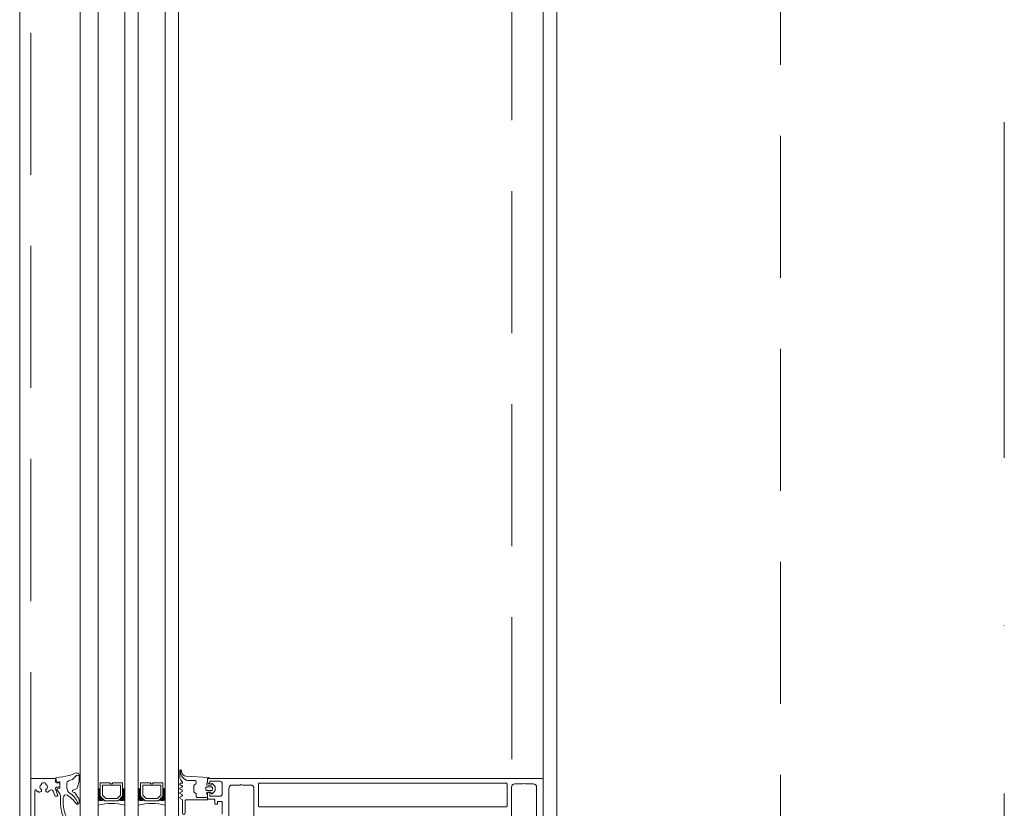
# Model space of a CAD drawing. Header units: millimetres. Extents: x 213386 to 459888, y 74252 to 208052.
# Tile 60 of 256: x 373037 to 373477, y 147976 to 148329. Entities that reach past the tile are written whole.
import ezdxf

# ---------------------------------------------------------------- set-up
doc = ezdxf.new("R2010")
doc.units = ezdxf.units.MM
doc.linetypes.add('CK_Čerchovaná 50', pattern=[6, 3, -1.5, 0, -1.5])
doc.linetypes.add('ČÁRKOVANÁ', pattern=[19.05, 12.7, -6.35])
doc.layers.add('FASÁDA DETAILNÍ', color=255, linetype='Continuous', lineweight=0)
doc.layers.add('TENKA', color=255, linetype='Continuous', lineweight=0)

# ---------------------------------------------------------------- blocks, each defined once
blk = doc.blocks.new('284336')
for points in [[(-0.7, -9.6), (-10, -9.6, 0.414511), (-10.51, -10.11), (-10.51, -15.51, -1), (-11.69, -15.51), (-11.69, -9.6), (-12.69, -8.95, -0.668884), (-12.6, -8.23), (-11.99, -8.01, 0.766384), (-11.99, -7.21), (-12.6, -6.99, -0.76831), (-12.6, -6.23), (-11.99, -6.01, 0.766384), (-11.99, -5.21), (-12.6, -4.99, -0.76831), (-12.6, -4.23), (-11.99, -4.01, 0.766384), (-11.99, -3.21), (-12.6, -2.99, -0.877523), (-12.5, -2.22), (-12.1, -2.22, 0.698129), (-11.83, -1.5, -0.220231), (-12.89, 0.78), (-12.89, 3.45, -0.157143), (-12.82, 3.68), (-12.69, 3.42, -0.067482), (-12.48, 2.53, 0.393136), (-8.66, -1.02), (-6.1, -1.02, -0.414214), (-5.61, -1.51), (-5.61, -2.22, -0.267949), (-5.85, -2.65), (-6.35, -2.93, 0.267949), (-6.61, -3.38), (-6.61, -5.84, 0.267949), (-6.35, -6.29), (-5.85, -6.57, -0.267949), (-5.61, -7), (-5.61, -8.11, 0.414215), (-5.1, -8.62), (-0.41, -8.62), (-0.41, -9.31, -0.414212), (-0.7, -9.6)], [(-0.41, 0), (-0.41, -2, 0.990243), (-0.4, -3.02), (0.9, -3.02, 0.414214), (1.21, -2.71), (1.21, -2.61, -0.668123), (1.71, -2.4), (2.75, -3.45, -0.199004), (2.89, -3.79), (2.89, -5.43, -0.199038), (2.75, -5.77), (1.71, -6.82, -0.668191), (1.21, -6.61), (1.21, -6.51, 0.414214), (0.9, -6.2), (-0.4, -6.2, 0.990269), (-0.41, -7.22), (-0.41, -8.6), (-5.1, -8.6, -0.414215), (-5.59, -8.11), (-5.59, -7, 0.267949), (-5.84, -6.56), (-6.34, -6.27, -0.267949), (-6.59, -5.84), (-6.59, -3.38, -0.267949), (-6.34, -2.95), (-5.84, -2.66, 0.267949), (-5.59, -2.22), (-5.59, -1.51, 0.414214), (-6.1, -1), (-8.66, -1, -0.393156), (-12.46, 2.53, 0.067572), (-12.67, 3.43), (-12.8, 3.7, -0.637545), (-12.12, 3.53), (-11.92, 2.53, 0.344315), (-10.06, 0.91), (0, 0.38, -0.406913), (0.39, 0), (-0.41, 0)], [(1.7, -4.31, 0.414235), (1.2, -3.81), (-0.7, -3.81, 0.414214), (-1.2, -4.31), (-1.2, -4.91, 0.414214), (-0.7, -5.41), (1.2, -5.41, 0.414235), (1.7, -4.91), (1.7, -4.31)]]:
    blk.add_lwpolyline(points, format="xyb", close=True)
blk = doc.blocks.new('433270')
blk.add_lwpolyline([(1, 0, 0.414364), (0, -1), (0, -1.4, 0.255924), (0.23, -1.83, -0.547723), (0.23, -3.17, 0.255924), (0, -3.6), (0, -14.6, 0.414214), (0.3, -14.9), (1.2, -14.9, 0.414214), (1.7, -14.4), (1.7, -10.3, -0.414214), (2, -10), (6, -10, 0.414248), (7, -9), (7, -7.7, 0.414179), (6.5, -7.2), (5.7, -7.2, 0.414232), (5.4, -7.5), (5.4, -8.2, -0.414198), (5.1, -8.5), (2.8, -8.5, -0.414204), (1.8, -7.5), (1.8, -4.49, -0.147432), (1.97, -3.94, 0.147461), (2.4, -2.5), (2.4, -2.3, -0.414214), (2.9, -1.8), (21.87, -1.8, -0.668178), (22.22, -2.65), (22.16, -2.72, 1), (21.59, -3.29), (21.52, -3.35, 0.198912), (21.38, -3.71), (21.38, -4.05, 0.414214), (22.08, -4.75), (22.38, -4.75, 0.576988), (22.64, -4.3, -0.311246), (24.56, -4.3, 0.576988), (24.82, -4.75), (25.3, -4.75, -0.260065), (25.3, -6.65), (24.82, -6.65, 0.576988), (24.56, -7.1, -0.311246), (22.64, -7.1, 0.576988), (22.38, -6.65), (22.08, -6.65, 0.414214), (21.38, -7.35), (21.38, -7.61, 0.267949), (21.63, -8.04), (21.89, -8.2, -0.637047), (21.73, -10), (19.83, -10.7, 0.315299), (19.5, -11.17), (19.5, -11.49, 0.520567), (20.17, -11.96), (22.83, -10.99, -0.520567), (23.5, -11.46), (23.5, -12.5, 0.414062), (24, -13), (25, -13, 0.414186), (25.5, -12.5), (25.5, -11.5, -0.414182), (26, -11), (27, -11, 0.414214), (27.5, -10.5), (27.5, -0.5, 0.414214), (27, 0), (1, 0)], format="xyb", close=True)
blk = doc.blocks.new('284325')
for points in [[(0.84, -5.23, -0.560316), (0.94, -4.73), (1.94, -4.36, 0.3153), (2.14, -4.08), (2.14, -1.89, 0.451558), (1.8, -1.59), (0.9, -1.7, -0.399586), (0.57, -1.46), (0.3, -0.07, -0.415977), (0.53, 0.29, 0.024107), (6.15, 1.24, 0.076636), (8.99, 2.34, -0.577615), (10.79, 1.3), (10.02, 1.37, 0.283171), (9.08, 0.9, -0.168429), (7.07, -0.74), (5.9, -1.16, 0.315302), (5.24, -2.1), (5.24, -4.21, 0.269719), (6.76, -6.82, -0.194797), (10.18, -11.53, -0.342663), (9.17, -11.17, 0.119207), (5.43, -7.59, 0.578571), (3.63, -8.62), (3.63, -11.77, 0.176415), (6.16, -18.72, -1), (5.24, -19.49, -0.176415), (2.43, -11.77), (2.43, -8.89, 0.208286), (0.84, -5.23)], [(8.95, -6.65), (10.32, -8.78, -0.134555), (10.79, -10.63, -0.339795), (10.19, -11.53, 0.194788), (6.76, -6.81, -0.269736), (5.25, -4.21), (5.25, -2.1, -0.315302), (5.9, -1.17), (7.07, -0.74, 0.168429), (9.09, 0.89, -0.283167), (10.01, 1.36), (10.79, 1.29), (10.79, -0.74, -0.070852), (10.71, -1.3), (9.95, -3.93, -0.241839), (9.08, -4.83), (7.93, -5.22, 0.836024), (8.08, -6.19), (8.11, -6.19, -0.255349), (8.95, -6.65)]]:
    blk.add_lwpolyline(points, format="xyb", close=True)

msp = doc.modelspace()

# ---------------------------------------------------------------- linework, layer by layer
at = {"layer": 'FASÁDA DETAILNÍ'}
for p, q in [((373036.638, 145492.154), (373036.638, 169172.154)), ((373063.638, 145492.154), (373063.638, 169172.154)), ((373071.638, 169172.154), (373071.638, 145492.154)), ((373083.638, 145492.154), (373083.638, 169172.154)), ((373089.638, 169172.154), (373089.638, 145492.154)), ((373101.638, 145492.154), (373101.638, 169172.154)), ((373107.638, 169172.154), (373107.638, 145492.154)), ((373276.638, 145732.154), (373276.638, 168932.154)), ((373270.638, 150100.654), (373270.638, 147988.654)), ((373063.638, 147977.655), (373063.638, 149886.654)), ((373071.638, 149886.654), (373071.638, 147977.655)), ((373083.638, 147977.655), (373083.638, 149886.654)), ((373089.638, 149886.654), (373089.638, 147977.655)), ((373101.638, 147977.655), (373101.638, 149886.654)), ((373107.638, 149886.654), (373107.638, 147977.655))]:
    msp.add_line(p, q, dxfattribs=at)
at = {"layer": 'FASÁDA DETAILNÍ', "linetype": 'ČÁRKOVANÁ', "ltscale": 5}
for p, q in [((373041.638, 145497.154), (373041.638, 169167.154)), ((373256.638, 145712.154), (373256.638, 168952.154)), ((373376.638, 145832.154), (373376.638, 168832.154))]:
    msp.add_line(p, q, dxfattribs=at)
at = {"layer": 'FASÁDA DETAILNÍ'}
for points in [[(373270.638, 147963.154), (373270.638, 147988.654, 0.4142135), (373269.638, 147989.654), (373269.638, 147989.654), (373121.138, 147989.654, 0.4142136), (373120.638, 147989.154), (373120.638, 147987.854, 0.4142197), (373121.138, 147987.354), (373121.638, 147987.354), (373121.638, 147988.354), (373126.138, 147988.354, -0.4142136), (373127.138, 147987.354), (373127.138, 147982.654, -0.4142136), (373126.138, 147981.654), (373121.638, 147981.654), (373121.638, 147983.354), (373121.138, 147983.354, 0.4142012), (373120.638, 147982.854), (373120.638, 147980.854, 0.4142136), (373121.138, 147980.354), (373123.282, 147980.354, -0.4142136), (373123.782, 147979.854), (373123.782, 147978.055), (373125.033, 147978.055), (373125.033, 147979.255), (373126.838, 147979.255, -0.4142136), (373127.138, 147978.955), (373127.138, 147973.656, -0.4141667)], [(373130.138, 147966.798), (373130.138, 147985.163, -0.4142136), (373131.638, 147986.663), (373135.139, 147986.663, -0.3999851), (373136.139, 147986.663), (373139.838, 147986.663, -0.4142136), (373141.338, 147985.163), (373141.338, 147966.798, 0.1316504)], [(373256.438, 147966.808), (373256.438, 147985.663, -0.4142315), (373257.938, 147987.163), (373261.648, 147987.163, -0.3999851), (373262.648, 147987.163), (373266.138, 147987.163, -0.4142315), (373267.638, 147985.663), (373267.638, 147966.808, 0.1169365)]]:
    msp.add_lwpolyline(points, format="xyb", dxfattribs=at)
for points in [[(373082.638, 147987.655), (373082.638, 147981.655), (373080.638, 147979.655), (373074.638, 147979.655), (373072.638, 147981.655), (373072.638, 147987.655), (373077.138, 147987.655), (373077.138, 147987.155), (373078.138, 147987.155), (373078.138, 147987.655)], [(373073.638, 147986.655), (373081.638, 147986.655), (373081.638, 147982.069), (373080.224, 147980.655), (373075.191, 147980.655), (373073.638, 147982.069)], [(373100.638, 147987.655), (373100.638, 147981.655), (373098.638, 147979.655), (373092.638, 147979.655), (373090.638, 147981.655), (373090.638, 147987.655), (373095.138, 147987.655), (373095.138, 147987.155), (373096.138, 147987.155), (373096.138, 147987.655)], [(373091.638, 147986.655), (373099.638, 147986.655), (373099.638, 147982.069), (373098.224, 147980.655), (373093.191, 147980.655), (373091.638, 147982.069)]]:
    msp.add_lwpolyline(points, close=True, dxfattribs=at)
msp.add_lwpolyline([(373143.838, 147987.554), (373253.938, 147987.554, -0.4142136), (373254.438, 147987.054), (373254.438, 147977.354, -0.4142136), (373253.938, 147976.854), (373143.838, 147976.854, -0.4142136), (373143.338, 147977.354), (373143.338, 147987.054, -0.4142136), (373143.838, 147987.554)], format="xyb", close=True, dxfattribs=at)
for centre, radius, start, end in [((373072.138, 147985.517), 0.596, 213.03656, 326.96344), ((373072.138, 147985.225), 0.596, 213.03656, 326.96344), ((373072.138, 147984.932), 0.596, 213.03656, 326.96344), ((373072.138, 147984.64), 0.596, 213.03656, 326.96344), ((373072.138, 147984.347), 0.596, 213.03656, 326.96344), ((373072.138, 147984.055), 0.596, 213.03656, 326.96344), ((373072.138, 147983.762), 0.596, 213.03656, 326.96344), ((373072.138, 147983.47), 0.596, 213.03656, 326.96344), ((373072.138, 147983.177), 0.596, 213.03656, 326.96344), ((373072.138, 147982.885), 0.596, 213.03656, 326.96344), ((373072.138, 147982.592), 0.596, 213.03656, 326.96344), ((373072.138, 147982.3), 0.596, 213.03656, 326.96344), ((373072.138, 147982.007), 0.596, 213.03656, 326.96344), ((373072.276, 147981.995), 0.879, 223.50356, 316.00509), ((373072.424, 147982.085), 1.263, 231.50044, 308.03437), ((373072.563, 147982.246), 1.712, 237.31435, 302.70505), ((373082.714, 147982.246), 1.712, 237.29495, 302.68565), ((373082.852, 147982.085), 1.263, 231.96563, 308.49956), ((373083, 147981.995), 0.879, 223.99491, 316.49644), ((373083.138, 147985.517), 0.596, 213.03656, 326.96344), ((373083.138, 147985.225), 0.596, 213.03656, 326.96344), ((373083.138, 147984.932), 0.596, 213.03656, 326.96344), ((373083.138, 147984.64), 0.596, 213.03656, 326.96344), ((373083.138, 147984.347), 0.596, 213.03656, 326.96344), ((373083.138, 147984.055), 0.596, 213.03656, 326.96344), ((373083.138, 147983.762), 0.596, 213.03656, 326.96344), ((373083.138, 147983.47), 0.596, 213.03656, 326.96344), ((373083.138, 147983.177), 0.596, 213.03656, 326.96344), ((373083.138, 147982.885), 0.596, 213.03656, 326.96344), ((373083.138, 147982.592), 0.596, 213.03656, 326.96344), ((373083.138, 147982.3), 0.596, 213.03656, 326.96344), ((373083.138, 147982.007), 0.596, 213.03656, 326.96344), ((373090.138, 147985.517), 0.596, 213.03656, 326.96344), ((373090.138, 147985.225), 0.596, 213.03656, 326.96344), ((373090.138, 147984.932), 0.596, 213.03656, 326.96344), ((373090.138, 147984.64), 0.596, 213.03656, 326.96344), ((373090.138, 147984.347), 0.596, 213.03656, 326.96344), ((373090.138, 147984.055), 0.596, 213.03656, 326.96344), ((373090.138, 147983.762), 0.596, 213.03656, 326.96344), ((373090.138, 147983.47), 0.596, 213.03656, 326.96344), ((373090.138, 147983.177), 0.596, 213.03656, 326.96344), ((373090.138, 147982.885), 0.596, 213.03656, 326.96344), ((373090.138, 147982.592), 0.596, 213.03656, 326.96344), ((373090.138, 147982.3), 0.596, 213.03656, 326.96344), ((373090.138, 147982.007), 0.596, 213.03656, 326.96344), ((373090.276, 147981.995), 0.879, 223.50356, 316.00509), ((373090.424, 147982.085), 1.263, 231.50044, 308.03437), ((373090.563, 147982.246), 1.712, 237.31435, 302.70505), ((373100.714, 147982.246), 1.712, 237.29495, 302.68565), ((373100.852, 147982.085), 1.263, 231.96563, 308.49956), ((373101, 147981.995), 0.879, 223.99491, 316.49644), ((373101.138, 147985.517), 0.596, 213.03656, 326.96344), ((373101.138, 147985.225), 0.596, 213.03656, 326.96344), ((373101.138, 147984.932), 0.596, 213.03656, 326.96344), ((373101.138, 147984.64), 0.596, 213.03656, 326.96344), ((373101.138, 147984.347), 0.596, 213.03656, 326.96344), ((373101.138, 147984.055), 0.596, 213.03656, 326.96344), ((373101.138, 147983.762), 0.596, 213.03656, 326.96344), ((373101.138, 147983.47), 0.596, 213.03656, 326.96344), ((373101.138, 147983.177), 0.596, 213.03656, 326.96344), ((373101.138, 147982.885), 0.596, 213.03656, 326.96344), ((373101.138, 147982.592), 0.596, 213.03656, 326.96344), ((373101.138, 147982.3), 0.596, 213.03656, 326.96344), ((373101.138, 147982.007), 0.596, 213.03656, 326.96344), ((373072.708, 147982.49), 2.248, 241.59719, 298.47266), ((373072.876, 147982.839), 2.897, 244.70485, 294.69333), ((373072.99, 147983.205), 3.546, 247.59095, 292.70618), ((373077.638, 147955.763), 22.699, 74.67278, 105.32722), ((373082.287, 147983.205), 3.546, 247.29382, 292.40905), ((373082.401, 147982.839), 2.897, 245.30667, 295.29515), ((373082.569, 147982.49), 2.248, 241.52734, 298.40281), ((373090.708, 147982.49), 2.248, 241.59719, 298.47266), ((373090.876, 147982.839), 2.897, 244.70485, 294.69333), ((373090.99, 147983.205), 3.546, 247.59095, 292.70618), ((373095.638, 147955.763), 22.699, 74.67278, 105.32722), ((373100.287, 147983.205), 3.546, 247.29382, 292.40905), ((373100.401, 147982.839), 2.897, 245.30667, 295.29515), ((373100.569, 147982.49), 2.248, 241.52734, 298.40281)]:
    msp.add_arc(centre, radius, start, end, dxfattribs=at)
at = {"layer": 'TENKA', "linetype": 'CK_Čerchovaná 50', "ltscale": 50}
msp.add_line((373476.638, 145732.154), (373476.638, 168932.154), dxfattribs=at)

# ---------------------------------------------------------------- block references
at = {"layer": 'FASÁDA DETAILNÍ', "rotation": 90}
msp.add_blockref('433270', (373041.638, 147962.154), dxfattribs=at)
at = {"layer": 'FASÁDA DETAILNÍ'}
for name, p in [('284325', (373052.498, 147989.654)), ('284336', (373121.048, 147989.654))]:
    msp.add_blockref(name, p, dxfattribs=at)

doc.saveas('drawing.dxf')
